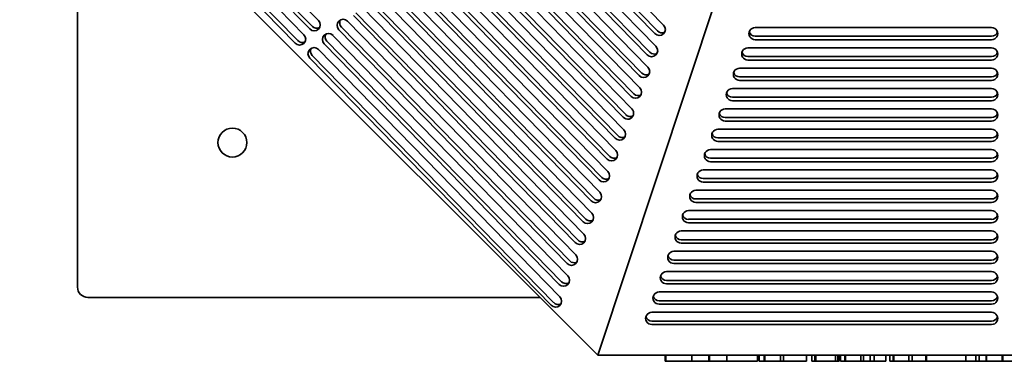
# Model space of a CAD drawing. Header units: millimetres. Extents: x 362 to 1318, y 115 to 1074.
# Tile 1 of 8: x 362 to 839, y 115 to 280. Entities that reach past the tile are written whole.
import ezdxf

# ---------------------------------------------------------------- set-up
doc = ezdxf.new("R2010")
doc.units = ezdxf.units.MM
doc.header["$LTSCALE"] = 4
doc.layers.add('Krawędzie widoczne(ISO)', color=7, linetype='Continuous', lineweight=35, true_color=0x262659)

msp = doc.modelspace()

# ---------------------------------------------------------------- linework, layer by layer
at = {"layer": 'Krawędzie widoczne(ISO)'}
for p, q in [((769.34, 501.5), (642.01, 117.5)), ((642.01, 117.5), (362, 397.51)), ((392.98, 396.17), (506.67, 279.66)), ((382.76, 392.55), (499.62, 272.79)), ((502.44, 275.54), (388.75, 392.05)), ((503.7, 276.8), (390.01, 393.31)), ((495.39, 268.67), (378.54, 388.43)), ((496.65, 269.93), (379.8, 389.69)), ((390, 150.5), (390, 369.51)), ((598.22, 354.9), (673.78, 277.46)), ((591.17, 348.03), (670.09, 267.16)), ((669.56, 273.34), (593.99, 350.78)), ((670.82, 274.6), (595.25, 352.04)), ((665.86, 263.03), (586.95, 343.91)), ((667.12, 264.29), (588.21, 345.17)), ((584.13, 341.16), (666.19, 257.07)), ((577.08, 334.3), (662.29, 246.98)), ((661.96, 252.94), (579.9, 337.04)), ((663.22, 254.21), (581.16, 338.3)), ((658.06, 242.85), (572.86, 330.17)), ((659.32, 244.12), (574.12, 331.43)), ((655.42, 234.03), (567.1, 324.54)), ((570.06, 327.4), (658.41, 236.86)), ((563.02, 320.53), (654.53, 226.74)), ((654.15, 232.76), (565.84, 323.28)), ((650.3, 222.62), (558.79, 316.41)), ((651.56, 223.88), (560.05, 317.67)), ((647.69, 213.77), (553.01, 310.8)), ((555.97, 313.66), (650.65, 216.63)), ((548.93, 306.79), (646.77, 206.51)), ((646.42, 212.51), (551.75, 309.54)), ((642.55, 202.39), (544.7, 302.67)), ((643.81, 203.65), (545.96, 303.93)), ((638.67, 192.28), (537.65, 295.8)), ((639.93, 193.54), (538.91, 297.06)), ((541.88, 299.92), (642.9, 196.4)), ((534.84, 293.06), (639.02, 186.28)), ((527.79, 286.19), (635.14, 176.17)), ((634.79, 182.16), (530.61, 288.93)), ((636.05, 183.42), (531.87, 290.19)), ((630.91, 172.04), (523.56, 282.06)), ((632.17, 173.3), (524.82, 283.33)), ((520.75, 279.32), (631.26, 166.05)), ((513.7, 272.45), (627.39, 155.93)), ((627.04, 161.93), (516.52, 275.2)), ((628.3, 163.19), (517.78, 276.46)), ((718.1, 276.26), (832.6, 276.26)), ((832.6, 272.03), (718.1, 272.03)), ((623.16, 151.81), (509.47, 268.33)), ((624.42, 153.07), (510.73, 269.59)), ((832.6, 270.35), (718.1, 270.35)), ((620.54, 142.96), (503.69, 262.72)), ((506.65, 265.58), (623.51, 145.82)), ((714.6, 266.4), (832.6, 266.4)), ((619.28, 141.7), (502.43, 261.46)), ((832.6, 262.17), (714.6, 262.17)), ((832.6, 260.49), (714.6, 260.49)), ((710.6, 256.54), (832.6, 256.54)), ((832.6, 252.31), (710.6, 252.31)), ((832.6, 250.63), (710.6, 250.63)), ((707.1, 246.69), (832.6, 246.69)), ((832.6, 242.45), (707.1, 242.45)), ((832.6, 240.77), (707.1, 240.77)), ((703.6, 236.83), (832.6, 236.83)), ((832.6, 232.6), (703.6, 232.6)), ((832.6, 230.91), (703.6, 230.91)), ((700.1, 226.97), (832.6, 226.97)), ((832.6, 222.74), (700.1, 222.74)), ((832.6, 221.06), (700.1, 221.06)), ((696.54, 217.11), (832.6, 217.11)), ((832.6, 212.88), (696.54, 212.88)), ((832.6, 211.2), (696.54, 211.2)), ((692.98, 207.26), (832.6, 207.26)), ((832.6, 203.02), (692.98, 203.02)), ((832.6, 201.34), (692.98, 201.34)), ((689.43, 197.4), (832.6, 197.4)), ((832.6, 193.17), (689.43, 193.17)), ((832.6, 191.48), (689.43, 191.48)), ((685.87, 187.54), (832.6, 187.54)), ((832.6, 183.31), (685.87, 183.31)), ((832.6, 181.63), (685.87, 181.63)), ((682.31, 177.68), (832.6, 177.68)), ((832.6, 173.45), (682.31, 173.45)), ((832.6, 171.77), (682.31, 171.77)), ((678.75, 167.83), (832.6, 167.83)), ((832.6, 163.59), (678.75, 163.59)), ((675.19, 157.97), (832.6, 157.97)), ((832.6, 161.91), (678.75, 161.91)), ((832.6, 153.73), (675.19, 153.73)), ((671.63, 148.11), (832.6, 148.11)), ((832.6, 152.05), (675.19, 152.05)), ((614.01, 145.5), (395, 145.5)), ((832.6, 143.88), (671.63, 143.88)), ((832.6, 142.2), (671.63, 142.2)), ((668.07, 138.25), (832.6, 138.25)), ((832.6, 134.02), (668.07, 134.02)), ((832.6, 132.34), (668.07, 132.34)), ((1037.99, 117.5), (642.01, 117.5)), ((674.51, 117.5), (674.51, 114.5)), ((674.78, 114.5), (674.51, 114.5)), ((674.78, 117.5), (674.78, 114.5)), ((687.38, 114.5), (674.78, 114.5)), ((687.38, 117.5), (687.38, 114.5)), ((694.71, 114.5), (687.38, 114.5)), ((695.72, 114.5), (694.71, 114.5)), ((695.72, 117.5), (695.72, 114.5)), ((696.03, 114.5), (695.72, 114.5)), ((696.03, 117.5), (696.03, 114.5)), ((704.32, 114.5), (696.03, 114.5)), ((704.32, 117.5), (704.32, 114.5)), ((715.52, 114.5), (704.32, 114.5)), ((719.29, 114.5), (715.52, 114.5)), ((719.29, 117.5), (719.29, 114.5)), ((720.03, 117.5), (720.03, 114.5)), ((722.5, 114.5), (720.03, 114.5)), ((722.5, 117.5), (722.5, 114.5)), ((722.75, 114.5), (722.5, 114.5)), ((722.75, 117.5), (722.75, 114.5)), ((730.42, 114.5), (722.75, 114.5)), ((730.42, 117.5), (730.42, 114.5)), ((731.82, 114.5), (730.42, 114.5)), ((731.82, 117.5), (731.82, 114.5)), ((733.34, 114.5), (731.82, 114.5)), ((739.93, 114.5), (733.34, 114.5)), ((742.9, 114.5), (739.93, 114.5)), ((742.9, 117.5), (742.9, 114.5)), ((742.95, 114.5), (742.9, 114.5)), ((742.95, 117.5), (742.95, 114.5)), ((745.52, 117.5), (745.52, 114.5)), ((746.13, 114.5), (745.52, 114.5)), ((747.06, 114.5), (746.13, 114.5)), ((747.06, 117.5), (747.06, 114.5)), ((747.48, 114.5), (747.06, 114.5)), ((747.48, 117.5), (747.48, 114.5)), ((756.97, 114.5), (747.48, 114.5)), ((756.97, 117.5), (756.97, 114.5)), ((758.17, 114.5), (756.97, 114.5)), ((758.17, 117.5), (758.17, 114.5)), ((758.75, 114.5), (758.17, 114.5)), ((758.75, 117.5), (758.75, 114.5)), ((759.49, 117.5), (759.49, 114.5)), ((760.13, 114.5), (759.49, 114.5)), ((761.57, 114.5), (760.13, 114.5)), ((761.57, 117.5), (761.57, 114.5)), ((761.77, 114.5), (761.57, 114.5)), ((761.77, 117.5), (761.77, 114.5)), ((769.24, 114.5), (761.77, 114.5)), ((769.24, 117.5), (769.24, 114.5)), ((770.57, 114.5), (769.24, 114.5)), ((770.57, 117.5), (770.57, 114.5)), ((773.73, 114.5), (770.57, 114.5)), ((773.73, 117.5), (773.73, 114.5)), ((775.81, 114.5), (773.73, 114.5)), ((775.81, 117.5), (775.81, 114.5)), ((781.43, 114.5), (775.81, 114.5)), ((781.43, 117.5), (781.43, 114.5)), ((783.24, 117.5), (783.24, 114.5)), ((784.98, 114.5), (783.24, 114.5)), ((784.98, 117.5), (784.98, 114.5)), ((785.18, 114.5), (784.98, 114.5)), ((785.18, 117.5), (785.18, 114.5)), ((792.58, 114.5), (785.18, 114.5)), ((792.58, 117.5), (792.58, 114.5)), ((794.05, 114.5), (792.58, 114.5)), ((794.05, 117.5), (794.05, 114.5)), ((796.16, 114.5), (794.05, 114.5)), ((798.66, 114.5), (796.16, 114.5)), ((800.69, 114.5), (798.66, 114.5)), ((800.69, 117.5), (800.69, 114.5)), ((801.11, 114.5), (800.69, 114.5)), ((801.11, 117.5), (801.11, 114.5)), ((816.28, 114.5), (801.11, 114.5)), ((820.05, 114.5), (816.28, 114.5)), ((820.05, 117.5), (820.05, 114.5)), ((825.03, 114.5), (820.05, 114.5)), ((825.03, 117.5), (825.03, 114.5)), ((826.5, 114.5), (825.03, 114.5)), ((826.5, 117.5), (826.5, 114.5)), ((828.61, 114.5), (826.5, 114.5)), ((829.96, 114.5), (828.61, 114.5)), ((829.96, 117.5), (829.96, 114.5)), ((830.2, 114.5), (829.96, 114.5)), ((830.2, 117.5), (830.2, 114.5)), ((835.35, 114.5), (830.2, 114.5)), ((837.77, 114.5), (835.35, 114.5)), ((837.77, 117.5), (837.77, 114.5)), ((838.02, 114.5), (837.77, 114.5)), ((838.02, 117.5), (838.02, 114.5)), ((852.7, 114.5), (838.02, 114.5))]:
    msp.add_line(p, q, dxfattribs=at)
msp.add_circle((465, 220.5), 7, dxfattribs=at)
msp.add_arc((395, 150.5), 5, 180, 270, dxfattribs=at)
for centre, major_axis, ratio, start_param, end_param in [((504.55, 277.6), (2.12, -2.12), 0.983987, 4.699911, 7.841503), ((505.81, 278.86), (2.12, -2.12), 0.983987, 4.699911, 5.976498), ((518.63, 277.26), (-2.12, 2.12), 0.983987, 4.699911, 7.841503), ((519.89, 278.52), (-2.12, 2.12), 0.983987, 0.306688, 1.558318), ((671.67, 275.4), (2.12, -2.12), 0.983987, 4.699911, 7.841503), ((497.51, 270.73), (2.12, -2.12), 0.983987, 4.699911, 7.841503), ((511.59, 270.39), (-2.12, 2.12), 0.983987, 4.699911, 7.841503), ((512.85, 271.65), (-2.12, 2.12), 0.983987, 0.306688, 1.558318), ((672.93, 276.66), (2.12, -2.12), 0.983987, 4.699911, 5.976498), ((718.1, 273.3), (-3, 0), 0.985764, 4.712389, 7.853982), ((718.1, 274.98), (-3, 0), 0.985764, 0.288243, 1.570796), ((832.6, 273.3), (3, 0), 0.985764, 4.712389, 7.853982), ((832.6, 274.98), (3, 0), 0.985764, 4.712389, 5.994943), ((498.77, 271.99), (2.12, -2.12), 0.983987, 4.699911, 5.976498), ((667.98, 265.1), (2.12, -2.12), 0.983987, 4.699911, 7.841503), ((504.54, 263.52), (-2.12, 2.12), 0.983987, 4.699911, 7.841503), ((505.8, 264.78), (-2.12, 2.12), 0.983987, 0.306688, 1.558318), ((669.24, 266.36), (2.12, -2.12), 0.983987, 4.699911, 5.976498), ((714.6, 263.44), (-3, 0), 0.985764, 4.712389, 7.853982), ((714.6, 265.13), (-3, 0), 0.985764, 0.288243, 1.570796), ((832.6, 263.44), (3, 0), 0.985764, 4.712389, 7.853982), ((832.6, 265.13), (3, 0), 0.985764, 4.712389, 5.994943), ((664.07, 255.01), (2.12, -2.12), 0.983987, 4.699911, 7.841503), ((665.33, 256.27), (2.12, -2.12), 0.983987, 4.699911, 5.976498), ((710.6, 253.59), (-3, 0), 0.985764, 4.712389, 7.853982), ((710.6, 255.27), (-3, 0), 0.985764, 0.288243, 1.570796), ((832.6, 253.59), (3, 0), 0.985764, 4.712389, 7.853982), ((832.6, 255.27), (3, 0), 0.985764, 4.712389, 5.994943), ((660.17, 244.92), (2.12, -2.12), 0.983987, 4.699911, 7.841503), ((661.43, 246.18), (2.12, -2.12), 0.983987, 4.699911, 5.976498), ((707.1, 243.73), (-3, 0), 0.985764, 4.712389, 7.853982), ((707.1, 245.41), (-3, 0), 0.985764, 0.288243, 1.570796), ((832.6, 243.73), (3, 0), 0.985764, 4.712389, 7.853982), ((832.6, 245.41), (3, 0), 0.985764, 4.712389, 5.994943), ((656.29, 234.8), (2.12, -2.12), 0.983987, 4.687827, 7.841503), ((657.55, 236.06), (2.12, -2.12), 0.983987, 4.687827, 5.976509), ((703.6, 233.87), (-3, 0), 0.985764, 4.712389, 7.853982), ((703.6, 235.55), (-3, 0), 0.985764, 0.288243, 1.570796), ((832.6, 233.87), (3, 0), 0.985764, 4.712389, 7.853982), ((832.6, 235.55), (3, 0), 0.985764, 4.712389, 5.994943), ((652.42, 224.68), (2.12, -2.12), 0.983987, 4.699911, 7.841503), ((700.1, 224.01), (-3, 0), 0.985764, 4.712389, 7.853982), ((700.1, 225.7), (-3, 0), 0.985764, 0.288243, 1.570796), ((832.6, 224.01), (3, 0), 0.985764, 4.712389, 7.853982), ((832.6, 225.7), (3, 0), 0.985764, 4.712389, 5.994943), ((653.68, 225.94), (2.12, -2.12), 0.983987, 4.699911, 5.976498), ((648.54, 214.57), (2.12, -2.12), 0.983987, 4.699911, 7.841503), ((696.54, 214.16), (-3, 0), 0.985764, 4.712389, 7.853982), ((696.54, 215.84), (-3, 0), 0.985764, 0.288243, 1.570796), ((832.6, 214.16), (3, 0), 0.985764, 4.712389, 7.853982), ((832.6, 215.84), (3, 0), 0.985764, 4.712389, 5.994943), ((649.8, 215.83), (2.12, -2.12), 0.983987, 4.699911, 5.976498), ((644.66, 204.45), (2.12, -2.12), 0.983987, 4.699911, 7.841503), ((692.98, 204.3), (-3, 0), 0.985764, 4.712389, 7.853982), ((692.98, 205.98), (-3, 0), 0.985764, 0.288243, 1.570796), ((832.6, 204.3), (3, 0), 0.985764, 4.712389, 7.853982), ((832.6, 205.98), (3, 0), 0.985764, 4.712389, 5.994943), ((645.92, 205.71), (2.12, -2.12), 0.983987, 4.699911, 5.976498), ((640.78, 194.34), (2.12, -2.12), 0.983987, 4.699911, 7.841503), ((689.43, 194.44), (-3, 0), 0.985764, 4.712389, 7.853982), ((832.6, 194.44), (3, 0), 0.985764, 4.712389, 7.853982), ((642.04, 195.6), (2.12, -2.12), 0.983987, 4.699911, 5.976498), ((689.43, 196.12), (-3, 0), 0.985764, 0.288243, 1.570796), ((832.6, 196.12), (3, 0), 0.985764, 4.712389, 5.994943), ((636.91, 184.22), (2.12, -2.12), 0.983987, 4.699911, 7.841503), ((685.87, 184.58), (-3, 0), 0.985764, 4.712389, 7.853982), ((832.6, 184.58), (3, 0), 0.985764, 4.712389, 7.853982), ((638.17, 185.48), (2.12, -2.12), 0.983987, 4.699911, 5.976498), ((685.87, 186.26), (-3, 0), 0.985764, 0.288243, 1.570796), ((832.6, 186.26), (3, 0), 0.985764, 4.712389, 5.994943), ((682.31, 174.73), (-3, 0), 0.985764, 4.712389, 7.853982), ((832.6, 174.73), (3, 0), 0.985764, 4.712389, 7.853982), ((633.03, 174.11), (2.12, -2.12), 0.983987, 4.699911, 7.841503), ((634.29, 175.37), (2.12, -2.12), 0.983987, 4.699911, 5.976498), ((682.31, 176.41), (-3, 0), 0.985764, 0.288243, 1.570796), ((832.6, 176.41), (3, 0), 0.985764, 4.712389, 5.994943), ((678.75, 164.87), (-3, 0), 0.985764, 4.712389, 7.853982), ((832.6, 164.87), (3, 0), 0.985764, 4.712389, 7.853982), ((629.15, 163.99), (2.12, -2.12), 0.983987, 4.699911, 7.841503), ((630.41, 165.25), (2.12, -2.12), 0.983987, 4.699911, 5.976498), ((678.75, 166.55), (-3, 0), 0.985764, 0.288243, 1.570796), ((832.6, 166.55), (3, 0), 0.985764, 4.712389, 5.994943), ((675.19, 155.01), (-3, 0), 0.985764, 4.712389, 7.853982), ((832.6, 155.01), (3, 0), 0.985764, 4.712389, 7.853982), ((625.27, 153.87), (2.12, -2.12), 0.983987, 4.699911, 7.841503), ((626.53, 155.13), (2.12, -2.12), 0.983987, 4.699911, 5.976498), ((675.19, 156.69), (-3, 0), 0.985764, 0.288243, 1.570796), ((832.6, 156.69), (3, 0), 0.985764, 4.712389, 5.994943), ((671.63, 145.15), (-3, 0), 0.985764, 4.712389, 7.853982), ((832.6, 145.15), (3, 0), 0.985764, 4.712389, 7.853982), ((621.4, 143.76), (2.12, -2.12), 0.983987, 4.699911, 7.841503), ((671.63, 146.83), (-3, 0), 0.985764, 0.288243, 1.570796), ((832.6, 146.83), (3, 0), 0.985764, 4.712389, 5.994943), ((622.66, 145.02), (2.12, -2.12), 0.983987, 4.699911, 5.976498), ((668.07, 135.3), (-3, 0), 0.985764, 4.712389, 7.853982), ((668.07, 136.98), (-3, 0), 0.985764, 0.288243, 1.570796), ((832.6, 135.3), (3, 0), 0.985764, 4.712389, 7.853982), ((832.6, 136.98), (3, 0), 0.985764, 4.712389, 5.994943)]:
    msp.add_ellipse(centre, major_axis=major_axis, ratio=ratio, start_param=start_param, end_param=end_param, dxfattribs=at)

doc.saveas('drawing.dxf')
